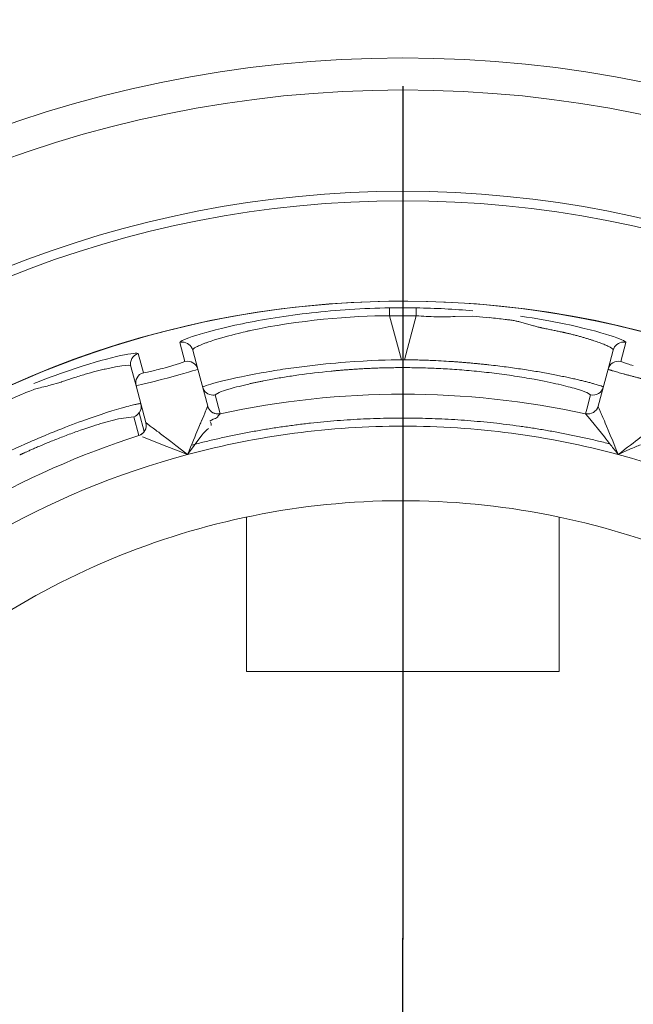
# Model space of a CAD drawing. Extents: x 0 to 283, y -463 to 196.
# Tile 25 of 37: x 232.4 to 233.84, y 107.41 to 109.71. Entities that reach past the tile are written whole.
import ezdxf

# ---------------------------------------------------------------- set-up
doc = ezdxf.new("R2010")
doc.units = 0
doc.linetypes.add('CENTER', pattern=[12, 8, -1, 2, -1])
doc.layers.get('DEFPOINTS').update_dxf_attribs({"linetype": 'CONTINUOUS'})
doc.layers.add('CTR', color=7, linetype='CENTER')
doc.layers.add('DIM', color=7, linetype='CONTINUOUS')
doc.layers.add('TANGENT EDGES', color=7, linetype='CONTINUOUS', lineweight=0)
doc.layers.add('VISIBLE', color=255, linetype='CONTINUOUS', lineweight=0)
doc.styles.add('SANSSERIF', font='sanss___.ttf')
doc.dimstyles.new('ISO-25$0', dxfattribs={"dimtxt": 2.5, "dimasz": 2.5, "dimexe": 1.25, "dimexo": 1, "dimgap": 0.6, "dimtad": 1, "dimdec": 1, "dimzin": 9, "dimdsep": 46, "dimtxsty": 'SANSSERIF', "dimcen": 0.75, "dimadec": 1, "dimazin": 0, "dimtfac": 1, "dimtdec": 1, "dimtmove": 0, "dimatfit": 3, "dimfxl": 1, "dimarcsym": 0})
doc.dimstyles.new('ISO-25$3', dxfattribs={"dimtxt": 2.5, "dimasz": 2.5, "dimexe": 1.25, "dimexo": 1, "dimgap": 0.6, "dimtad": 1, "dimtih": 1, "dimtoh": 1, "dimdec": 1, "dimzin": 9, "dimdsep": 46, "dimtxsty": 'SANSSERIF', "dimcen": 0.75, "dimadec": 1, "dimazin": 0, "dimtfac": 1, "dimtdec": 1, "dimtofl": 0, "dimtmove": 0, "dimatfit": 3, "dimfxl": 1, "dimarcsym": 0})

# ---------------------------------------------------------------- blocks, each defined once
blk = doc.blocks.new('*D15')
at = {"layer": 'DEFPOINTS', "color": 0, "transparency": 16777216}
for p in [(254.048, 118.1119), (174.1974, 98.6119), (222.798, 98.6119)]:
    blk.add_point(p, dxfattribs=at)
at = {"layer": 'DIM', "color": 0, "lineweight": -2, "transparency": 16777216}
for p, q in [((253.048, 118.1119), (172.9474, 118.1119)), ((174.1974, 115.6119), (174.1974, 101.1119)), ((221.798, 98.6119), (172.9474, 98.6119))]:
    blk.add_line(p, q, dxfattribs=at)
at = {"layer": 'DIM', "color": 0, "transparency": 16777216}
for points in [[(173.7808, 115.6119), (174.6141, 115.6119), (174.1974, 118.1119)], [(173.7808, 101.1119), (174.6141, 101.1119), (174.1974, 98.6119)]]:
    blk.add_solid(points, dxfattribs=at)
at = {"layer": 'DIM', "color": 0, "transparency": 16777216, "insert": (172.3097, 108.3619), "char_height": 2.5, "attachment_point": 5, "rotation": 90, "style": 'SANSSERIF'}
blk.add_mtext('78', dxfattribs=at)
blk = doc.blocks.new('*D20')
at = {"layer": 'DEFPOINTS', "color": 0, "transparency": 16777216}
for p in [(231.7187, 109.1392), (234.8772, 104.4846)]:
    blk.add_point(p, dxfattribs=at)
at = {"layer": 'DIM', "color": 0, "lineweight": -2, "transparency": 16777216}
for p, q in [((233.298, 106.0619), (233.298, 107.5619)), ((232.548, 106.8119), (234.048, 106.8119)), ((239.3819, 97.8464), (236.281, 102.416)), ((249.0765, 97.8464), (239.3819, 97.8464))]:
    blk.add_line(p, q, dxfattribs=at)
at = {"layer": 'DIM', "color": 0, "transparency": 16777216}
blk.add_solid([(236.6258, 102.6499), (235.9362, 102.182), (234.8772, 104.4846)], dxfattribs=at)
at = {"layer": 'DIM', "color": 0, "transparency": 16777216, "insert": (244.5292, 99.753), "char_height": 2.5, "attachment_point": 5, "style": 'SANSSERIF'}
blk.add_mtext('∅22.5', dxfattribs=at)

msp = doc.modelspace()

# ---------------------------------------------------------------- linework, layer by layer
at = {"layer": 'CTR', "ltscale": 0.25}
msp.add_line((233.298, 112.5585), (233.298, 101.0653), dxfattribs=at)
at = {"layer": 'TANGENT EDGES'}
for p, q in [((233.298, 109.3119), (233.298, 109.2896)), ((233.2669, 109.0202), (233.2945, 108.9173)), ((233.3015, 108.9173), (233.3291, 109.0202)), ((232.7755, 108.9578), (232.7873, 108.9129)), ((233.8087, 108.9129), (233.8205, 108.9578)), ((232.6898, 108.8868), (232.6775, 108.9315)), ((233.3015, 108.9173), (233.2945, 108.9173)), ((232.8582, 108.8349), (232.8671, 108.8406)), ((232.8582, 108.8349), (232.87, 108.7908)), ((233.7289, 108.8018), (233.7378, 108.8349)), ((233.7292, 108.8404), (233.7378, 108.8349)), ((232.8406, 108.8088), (232.8406, 108.8087)), ((233.7554, 108.8087), (233.7554, 108.8088)), ((232.6802, 108.7932), (232.692, 108.7492)), ((232.87, 108.7908), (232.87, 108.7907)), ((233.726, 108.7908), (233.7289, 108.8018)), ((232.6957, 108.77), (232.6958, 108.7699))]:
    msp.add_line(p, q, dxfattribs=at)
for centre, radius, start, end in [((233.298, 106.8119), 2.4777, 90, 176.2396), ((233.298, 106.8119), 2.4777, 3.7604, 90), ((233.298, 106.8119), 2.2424, 0, 145), ((233.8147, 108.9335), 0.025, 90.0388, 164.9449), ((232.6847, 108.9076), 0.025, 106.6289, 194.9599), ((232.7933, 108.8887), 0.025, 15, 103.9748), ((232.6967, 108.8628), 0.025, 106.025, 195), ((233.298, 106.8119), 2.0869, 89.9044, 90.0956), ((232.8529, 108.8593), 0.025, 195.0157, 269.9623), ((233.7431, 108.8593), 0.025, 257.7665, 344.9989), ((232.8647, 108.8153), 0.025, 195.0059, 270), ((233.7313, 108.8153), 0.025, 257.766, 344.9999), ((233.7313, 108.8151), 0.025, 257.7949, 345), ((232.8647, 108.8153), 0.025, 270, 282.191), ((232.6716, 108.7634), 0.025, 287.7949, 15), ((232.6715, 108.7635), 0.025, 325, 14.9999), ((232.6715, 108.7635), 0.025, 287.766, 325), ((233.298, 106.8119), 1.9496, 105, 135), ((233.298, 106.8119), 1.9496, 45, 75)]:
    msp.add_arc(centre, radius, start, end, dxfattribs=at)
for centre, major_axis, ratio, start_param, end_param in [((233.3286, 109.0137), (0.0006, 0.025), 0.015514, -1.30897, -0.033518), ((233.298, 106.9851), (-2.1072, 0), 0.965926, -1.585559, -1.556034), ((233.3086, 108.8571), (-0.4374, -0.0281), 0.11442, -0.808772, -0.758321), ((233.265, 108.8763), (0.4691, -0.0453), 0.085482, 0.567883, 0.766747), ((233.248, 108.9574), (0.5193, -0.1045), 0.023047, -0.0011, 0.193622)]:
    msp.add_ellipse(centre, major_axis=major_axis, ratio=ratio, start_param=start_param, end_param=end_param, dxfattribs=at)
for points in [[(233.2669, 109.0202), (233.2665, 109.044), (233.2668, 109.0386), (233.2672, 109.0387)], [(233.4615, 109.0321), (233.4186, 109.0357), (233.3741, 109.0381), (233.3291, 109.0387)], [(232.9218, 109.0017), (232.8741, 108.9918), (232.8374, 108.9821), (232.8127, 108.9742)], [(232.8127, 108.9742), (232.7879, 108.9664), (232.7752, 108.9603), (232.7755, 108.9578)], [(232.7813, 108.9585), (232.7922, 108.9585), (232.8026, 108.9505), (232.8054, 108.9399)]]:
    msp.add_open_spline(points, degree=3, dxfattribs=at)
for points, knots in [([(232.8054, 108.9399), (232.8053, 108.9404), (232.8053, 108.941), (232.8068, 108.9427), (232.8076, 108.9434), (232.8095, 108.9447), (232.8102, 108.9451), (232.812, 108.9462), (232.8135, 108.947), (232.817, 108.9487), (232.8205, 108.9503), (232.827, 108.953), (232.8306, 108.9545), (232.8347, 108.956), (232.8376, 108.9571), (232.838, 108.9572), (232.8614, 108.9655), (232.8859, 108.9723), (232.9142, 108.9795), (232.9223, 108.9815), (232.9315, 108.9836), (232.9341, 108.9842), (232.9372, 108.9849), (232.938, 108.9851), (232.9395, 108.9854), (232.9372, 108.9849), (233.049, 109.0098), (233.1801, 109.0203), (233.2669, 109.0202)], [0, 0, 0, 0, 0.0625, 0.0625, 0.09375, 0.09375, 0.109375, 0.109375, 0.125, 0.125, 0.1875, 0.1875, 0.21875, 0.234375, 0.234375, 0.25, 0.25, 0.375, 0.375, 0.4375, 0.4375, 0.46875, 0.46875, 0.484375, 0.484375, 0.5, 0.5, 1, 1, 1, 1]), ([(233.8205, 108.9578), (233.8211, 108.9629), (233.7669, 108.9823), (233.645, 109.0079), (233.6106, 109.014), (233.5735, 109.0193)], [0, 0, 0, 0, 0.5, 0.5, 0.6670378, 0.6670378, 0.6670378, 0.6670378]), ([(233.6016, 108.9975), (233.603, 108.9971), (233.6044, 108.9967), (233.6059, 108.9963), (233.6073, 108.9959), (233.6088, 108.9955), (233.6103, 108.9951), (233.6118, 108.9947), (233.6134, 108.9943), (233.6149, 108.9939), (233.6157, 108.9937), (233.6165, 108.9935), (233.6173, 108.9933), (233.6182, 108.9931), (233.619, 108.9929), (233.6198, 108.9927), (233.6206, 108.9925), (233.6215, 108.9923), (233.6223, 108.9921), (233.6231, 108.992), (233.624, 108.9918), (233.6248, 108.9916), (233.6257, 108.9914), (233.6266, 108.9912), (233.6274, 108.991), (233.6283, 108.9908), (233.6292, 108.9907), (233.6301, 108.9905), (233.6318, 108.9901), (233.6339, 108.9897), (233.6358, 108.9893), (233.6378, 108.9889), (233.6396, 108.9885), (233.6415, 108.9881), (233.6433, 108.9878), (233.6452, 108.9874), (233.6469, 108.987), (233.6487, 108.9867), (233.6505, 108.9863), (233.6522, 108.986), (233.6556, 108.9853), (233.6588, 108.9846), (233.662, 108.9839), (233.6635, 108.9836), (233.665, 108.9833), (233.6665, 108.983), (233.6673, 108.9828), (233.668, 108.9827), (233.6687, 108.9825), (233.6695, 108.9824), (233.6702, 108.9822), (233.6709, 108.982), (233.6716, 108.9819), (233.6723, 108.9817), (233.673, 108.9816), (233.6734, 108.9815), (233.6737, 108.9814), (233.6741, 108.9814), (233.6744, 108.9813), (233.6747, 108.9812), (233.6751, 108.9811), (233.6758, 108.981), (233.6764, 108.9808), (233.6771, 108.9807), (233.6778, 108.9805), (233.6784, 108.9804), (233.6791, 108.9802), (233.6804, 108.98), (233.6816, 108.9797), (233.6829, 108.9794), (233.6841, 108.9791), (233.6853, 108.9788), (233.6865, 108.9785), (233.6888, 108.978), (233.6918, 108.9772), (233.6947, 108.9765), (233.6977, 108.9757), (233.7006, 108.975), (233.7034, 108.9742), (233.7063, 108.9735), (233.7092, 108.9727), (233.7119, 108.9719), (233.7147, 108.9712), (233.7175, 108.9704), (233.7202, 108.9696), (233.7215, 108.9693), (233.7229, 108.9689), (233.7242, 108.9685), (233.7255, 108.9681), (233.7268, 108.9677), (233.7281, 108.9673), (233.7307, 108.9666), (233.7332, 108.9658), (233.7357, 108.965), (233.7382, 108.9643), (233.7405, 108.9635), (233.7425, 108.9629), (233.7445, 108.9622), (233.7466, 108.9616), (233.7486, 108.9609), (233.7506, 108.9602), (233.7526, 108.9595), (233.7546, 108.9588), (233.7585, 108.9574), (233.7623, 108.956), (233.7659, 108.9545), (233.7677, 108.9538), (233.7695, 108.9531), (233.7712, 108.9524), (233.7728, 108.9517), (233.7744, 108.951), (233.776, 108.9504), (233.779, 108.949), (233.7817, 108.9477), (233.784, 108.9464), (233.7884, 108.9439), (233.791, 108.9417), (233.7906, 108.9399)], [0.4375, 0.4375, 0.4375, 0.4375, 0.4475446, 0.4475446, 0.4475446, 0.4575893, 0.4575893, 0.4575893, 0.4676339, 0.4676339, 0.4676339, 0.4726562, 0.4726562, 0.4726562, 0.4776786, 0.4776786, 0.4776786, 0.4827009, 0.4827009, 0.4827009, 0.4877232, 0.4877232, 0.4877232, 0.4927455, 0.4927455, 0.4927455, 0.4977679, 0.4977679, 0.4977679, 0.5078125, 0.5078125, 0.5078125, 0.5178571, 0.5178571, 0.5178571, 0.5279018, 0.5279018, 0.5279018, 0.5379464, 0.5379464, 0.5379464, 0.5580357, 0.5580357, 0.5580357, 0.5680804, 0.5680804, 0.5680804, 0.5731027, 0.5731027, 0.5731027, 0.578125, 0.578125, 0.578125, 0.5831473, 0.5831473, 0.5831473, 0.5856585, 0.5856585, 0.5856585, 0.5881696, 0.5881696, 0.5881696, 0.593192, 0.593192, 0.593192, 0.5982143, 0.5982143, 0.5982143, 0.6082589, 0.6082589, 0.6082589, 0.6183036, 0.6183036, 0.6183036, 0.6383929, 0.6383929, 0.6383929, 0.6584821, 0.6584821, 0.6584821, 0.6785714, 0.6785714, 0.6785714, 0.6986607, 0.6986607, 0.6986607, 0.7087054, 0.7087054, 0.7087054, 0.71875, 0.71875, 0.71875, 0.7388393, 0.7388393, 0.7388393, 0.7589286, 0.7589286, 0.7589286, 0.7790179, 0.7790179, 0.7790179, 0.7991071, 0.7991071, 0.7991071, 0.8392857, 0.8392857, 0.8392857, 0.859375, 0.859375, 0.859375, 0.8794643, 0.8794643, 0.8794643, 0.9196429, 0.9196429, 0.9196429, 0.9999907, 0.9999907, 0.9999907, 0.9999907]), ([(233.2945, 108.9173), (233.267, 108.9171), (233.2217, 108.916), (233.1338, 108.9091), (233.1013, 108.9059), (233.0507, 108.8997), (233.0335, 108.8973), (233.0079, 108.8935), (232.9994, 108.8921), (232.9825, 108.8893), (232.9716, 108.8874), (232.8757, 108.8701), (232.8281, 108.8553), (232.8288, 108.8528)], [0, 0, 0, 0, 0.25, 0.25, 0.375, 0.375, 0.4375, 0.4375, 0.46875, 0.46875, 0.5, 0.5, 1, 1, 1, 1]), ([(232.4973, 108.865), (232.498, 108.8653), (232.5009, 108.8663), (232.5081, 108.8687), (232.511, 108.8697), (232.5177, 108.872), (232.5236, 108.8739), (232.5343, 108.8774), (232.5449, 108.8807), (232.5533, 108.8831)], [0.5000011, 0.5000011, 0.5000011, 0.5000011, 0.53125, 0.53125, 0.546875, 0.546875, 0.5625, 0.5625, 0.6250001, 0.6250001, 0.6250001, 0.6250001]), ([(232.5533, 108.8831), (232.5618, 108.8856), (232.5704, 108.888), (232.5833, 108.8913), (232.5876, 108.8924), (232.594, 108.8939), (232.5961, 108.8944), (232.6003, 108.8954), (232.6005, 108.8955), (232.6044, 108.8963)], [0.6250001, 0.6250001, 0.6250001, 0.6250001, 0.6875, 0.6875, 0.71875, 0.71875, 0.734375, 0.734375, 0.7500001, 0.7500001, 0.7500001, 0.7500001]), ([(232.8929, 108.8492), (232.8991, 108.851), (232.9062, 108.8529), (232.9142, 108.8549), (232.9181, 108.8559), (232.9223, 108.857), (232.9267, 108.858), (232.9311, 108.859), (232.9356, 108.8601), (232.9404, 108.8612), (232.9428, 108.8617), (232.9452, 108.8622), (232.9477, 108.8628), (232.9502, 108.8633), (232.9528, 108.8639), (232.9553, 108.8644), (232.9579, 108.865), (232.9606, 108.8655), (232.9633, 108.8661), (232.966, 108.8666), (232.9687, 108.8672), (232.9715, 108.8678), (232.9771, 108.8689), (232.9828, 108.87), (232.9888, 108.8711)], [0.25, 0.25, 0.25, 0.25, 0.3214286, 0.3214286, 0.3214286, 0.3571429, 0.3571429, 0.3571429, 0.3928571, 0.3928571, 0.3928571, 0.4107143, 0.4107143, 0.4107143, 0.4285714, 0.4285714, 0.4285714, 0.4464286, 0.4464286, 0.4464286, 0.4642857, 0.4642857, 0.4642857, 0.5, 0.5, 0.5, 0.5])]:
    msp.add_open_spline(points, degree=3, knots=knots, dxfattribs=at)
at = {"layer": 'VISIBLE'}
for p, q in [((233.4204, 109.0185), (233.4621, 109.0191)), ((233.4621, 109.0191), (233.5008, 109.0158)), ((233.5714, 109.0062), (233.6016, 108.9975)), ((232.8054, 108.9399), (232.8174, 108.8951)), ((233.7906, 108.9399), (233.7786, 108.8951)), ((233.7906, 108.9399), (233.7906, 108.9399)), ((232.6605, 108.9011), (232.6605, 108.9011)), ((232.6605, 108.9011), (232.6725, 108.8563)), ((232.7409, 108.8986), (232.7746, 108.9083)), ((232.7746, 108.9083), (232.7873, 108.9129)), ((233.8241, 108.9075), (233.8087, 108.9129)), ((232.8174, 108.8951), (232.8406, 108.8088)), ((233.7786, 108.8951), (233.7554, 108.8088)), ((232.4679, 108.8565), (232.4973, 108.865)), ((232.6725, 108.8563), (232.6957, 108.77)), ((232.3717, 108.822), (232.4054, 108.8365)), ((232.8406, 108.8088), (232.8406, 108.8088)), ((232.87, 108.7907), (232.8649, 108.7855)), ((233.726, 108.7907), (233.726, 108.7908)), ((233.7319, 108.7835), (233.726, 108.7907)), ((232.5903, 108.7676), (232.6314, 108.7791)), ((232.6314, 108.7791), (232.6674, 108.7837)), ((232.6792, 108.7397), (232.6674, 108.7837)), ((232.8532, 108.7778), (232.8459, 108.7736)), ((232.8637, 108.7826), (232.8587, 108.7793)), ((233.7701, 108.7363), (233.7319, 108.7835)), ((232.6792, 108.7397), (232.6793, 108.7396)), ((232.827, 108.7407), (232.7934, 108.6951)), ((232.6879, 108.7366), (232.7447, 108.7143)), ((232.7447, 108.7143), (232.7672, 108.7055)), ((232.7672, 108.7055), (232.7934, 108.6951)), ((233.8209, 108.7035), (233.8026, 108.6951)), ((233.8297, 108.7075), (233.8209, 108.7035)), ((232.9317, 108.5487), (232.9317, 108.1869)), ((233.6642, 108.5487), (233.6642, 108.1869)), ((233.6642, 108.1869), (232.9317, 108.1869))]:
    msp.add_line(p, q, dxfattribs=at)
for radius in [2.8125, 2.7375]:
    msp.add_circle((233.298, 106.8119), radius, dxfattribs=at)
for centre, radius, start, end in [((233.298, 106.8119), 2.5, 90, 176.2731), ((233.298, 106.8119), 2.5, 3.7269, 90), ((233.298, 106.8119), 2.2425, 0, 180), ((233.2979, 106.8072), 2.2318, 89.199, 90.7904), ((232.7813, 108.9343), 0.0241, 90.0294, 103.8751), ((233.8147, 108.9337), 0.0247, 76.4849, 89.9906), ((233.8147, 108.9335), 0.025, 164.9449, 164.9849), ((232.6847, 108.9076), 0.025, 194.9599, 194.9999), ((233.8027, 108.8887), 0.025, 76.025, 165), ((232.8529, 108.8592), 0.0249, 270.0598, 282.2954), ((233.298, 106.8119), 2.0246, 77.7949, 102.2051), ((232.6597, 108.8075), 0.025, 325.0001, 15.0148), ((232.8647, 108.8153), 0.025, 195, 195.0059), ((232.8647, 108.8151), 0.025, 195, 270), ((232.6597, 108.8076), 0.025, 287.7883, 324.954), ((232.8647, 108.8151), 0.025, 270, 282.2051), ((233.298, 106.8119), 1.9496, 90, 105), ((233.298, 106.8119), 1.9496, 75, 90), ((233.298, 106.8119), 2.0246, 107.7949, 132.2051), ((233.2977, 106.8162), 1.7707, 88.7364, 100.0136), ((233.2985, 106.8161), 1.7707, 77.4864, 88.7636), ((233.2968, 106.816), 1.7707, 99.9864, 111.2636), ((233.2993, 106.816), 1.7707, 66.2364, 77.5136), ((233.2961, 106.8157), 1.7707, 111.2364, 122.5136)]:
    msp.add_arc(centre, radius, start, end, dxfattribs=at)
for centre, major_axis, ratio, start_param, end_param in [((233.3343, 109.2247), (0.5122, -0.0385), 0.397758, -1.551128, -1.45955), ((233.346, 109.3329), (0.478, -0.0497), 0.650999, -1.440633, -1.347314), ((233.321, 109.0518), (0.4799, -0.0597), 0.030048, -1.18294, -1.098821), ((233.8557, 108.9001), (-0.0462, 0.0126), 0.03436, 0.828287, 1.183823), ((233.2951, 108.8512), (-0.418, -0.0222), 0.125738, -0.859897, -0.807891), ((233.2947, 108.8469), (-0.4174, -0.0194), 0.133691, -0.962647, -0.859447), ((233.2977, 108.8323), (-0.4214, -0.0114), 0.161969, -1.164496, -0.958806), ((233.2642, 108.8988), (0.4706, -0.0644), 0.059221, 0.374108, 0.569792), ((233.3546, 108.9232), (-0.496, -0.0884), 0.043377, -0.381429, -0.192841), ((233.2367, 108.9245), (0.5008, -0.0898), 0.043108, 0.19027, 0.377794), ((232.833, 108.7547), (0.0309, 0.034), 0.196773, -0.453558, -0.372994), ((232.8781, 108.7842), (-0.0139, -0.0005), 0.385858, -0.34291, -0.095253), ((232.2384, 108.5838), (0.4272, 0.1945), 0.085523, 0.565198, 0.765422), ((232.8264, 108.7159), (0.009, 0.0652), 0.389877, -0.613501, -0.515648), ((232.8375, 108.7627), (0.0109, 0.0045), 0.658205, -0.476468, 0), ((232.8356, 108.8208), (0.1074, 0.0249), 0.416634, 4.779877, 4.831411), ((232.9225, 108.6359), (0.0099, 0.1519), 0.87999, 0.713346, 0.867749), ((233.7927, 108.6915), (-0.1099, 0.1423), 0.054609, -1.431124, -1.293211), ((233.814, 108.7044), (0.1256, -0.1578), 0.073145, -1.710397, -1.570054)]:
    msp.add_ellipse(centre, major_axis=major_axis, ratio=ratio, start_param=start_param, end_param=end_param, dxfattribs=at)
for points in [[(233.2672, 109.0387), (233.2044, 109.0379), (233.1421, 109.0336), (233.0836, 109.0271)], [(233.0836, 109.0271), (233.0247, 109.0206), (232.9697, 109.0117), (232.9218, 109.0017)], [(232.6365, 108.9269), (232.611, 108.9213), (232.5746, 108.9115), (232.5302, 108.8969)], [(232.6775, 108.9315), (232.6765, 108.9339), (232.6619, 108.9325), (232.6365, 108.9269)], [(232.6044, 108.8963), (232.6658, 108.9098), (232.6602, 108.9022), (232.6605, 108.9011)], [(232.5302, 108.8969), (232.5005, 108.8871), (232.4677, 108.8752), (232.4329, 108.8613)], [(232.6898, 108.8868), (232.6901, 108.8863), (232.6965, 108.8876), (232.7058, 108.8898)], [(232.4376, 108.8489), (232.4452, 108.8512), (232.4589, 108.8544), (232.4679, 108.8565)], [(232.4054, 108.8365), (232.4178, 108.8417), (232.4303, 108.8467), (232.4376, 108.8489)], [(233.8545, 108.7178), (233.8489, 108.7157), (233.8379, 108.7112), (233.8297, 108.7075)]]:
    msp.add_open_spline(points, degree=3, dxfattribs=at)
for points, knots in [([(233.5376, 109.0118), (233.5414, 109.0113), (233.5451, 109.0109), (233.5485, 109.0104), (233.5503, 109.0102), (233.552, 109.0099), (233.5536, 109.0097), (233.5553, 109.0094), (233.5569, 109.0091), (233.5584, 109.0089), (233.56, 109.0086), (233.5615, 109.0083), (233.563, 109.008), (233.566, 109.0075), (233.5688, 109.0069), (233.5714, 109.0062)], [0.3125, 0.3125, 0.3125, 0.3125, 0.33035714, 0.33035714, 0.33035714, 0.33928571, 0.33928571, 0.33928571, 0.34821429, 0.34821429, 0.34821429, 0.35714286, 0.35714286, 0.35714286, 0.375, 0.375, 0.375, 0.375]), ([(233.758, 108.8571), (233.7553, 108.858), (233.7518, 108.8591), (233.7474, 108.8603), (233.7452, 108.861), (233.7427, 108.8617), (233.74, 108.8624), (233.7373, 108.8632), (233.7344, 108.8639), (233.7311, 108.8648), (233.7297, 108.8652), (233.7282, 108.8656), (233.7267, 108.8659), (233.7251, 108.8663), (233.7236, 108.8667), (233.722, 108.8671), (233.7187, 108.8679), (233.7154, 108.8687), (233.7118, 108.8696), (233.7082, 108.8704), (233.7045, 108.8713), (233.7006, 108.8722), (233.6967, 108.873), (233.6927, 108.8739), (233.6885, 108.8749), (233.6842, 108.8758), (233.6798, 108.8767), (233.6753, 108.8776), (233.6707, 108.8786), (233.666, 108.8795), (233.6612, 108.8805), (233.6563, 108.8815), (233.6512, 108.8825), (233.646, 108.8835), (233.6408, 108.8844), (233.6355, 108.8854), (233.6299, 108.8864), (233.6246, 108.8874), (233.6191, 108.8883), (233.6135, 108.8893), (233.6079, 108.8902), (233.6021, 108.8912), (233.5962, 108.8921), (233.5904, 108.8931), (233.5844, 108.894), (233.5782, 108.8949), (233.5721, 108.8958), (233.5659, 108.8967), (233.5595, 108.8976), (233.5532, 108.8985), (233.5467, 108.8994), (233.5401, 108.9003), (233.5336, 108.9011), (233.5269, 108.902), (233.5202, 108.9028), (233.5134, 108.9036), (233.5065, 108.9044), (233.4996, 108.9052), (233.4961, 108.9056), (233.4926, 108.906), (233.4891, 108.9063), (233.4856, 108.9067), (233.4821, 108.9071), (233.4785, 108.9075), (233.4775, 108.9076), (233.4765, 108.9077), (233.4754, 108.9078), (233.4744, 108.9079), (233.4733, 108.908), (233.4722, 108.9081), (233.47, 108.9083), (233.4677, 108.9085), (233.4653, 108.9088), (233.4629, 108.909), (233.4604, 108.9092), (233.4578, 108.9094), (233.4552, 108.9097), (233.4525, 108.9099), (233.4497, 108.9102), (233.4469, 108.9104), (233.444, 108.9106), (233.441, 108.9109), (233.438, 108.9111), (233.4348, 108.9114), (233.4316, 108.9116), (233.4284, 108.9119), (233.425, 108.9121), (233.4216, 108.9124), (233.4181, 108.9126), (233.4146, 108.9129), (233.4109, 108.9131), (233.4036, 108.9136), (233.3958, 108.9141), (233.3876, 108.9145), (233.3794, 108.915), (233.3707, 108.9154), (233.3616, 108.9158), (233.357, 108.9159), (233.3524, 108.9161), (233.3476, 108.9163), (233.3428, 108.9164), (233.3379, 108.9166), (233.3329, 108.9167), (233.3229, 108.917), (233.3124, 108.9172), (233.3015, 108.9173)], [0.125, 0.125, 0.125, 0.125, 0.1875, 0.1875, 0.1875, 0.21875, 0.21875, 0.21875, 0.25, 0.25, 0.25, 0.265625, 0.265625, 0.265625, 0.28125, 0.28125, 0.28125, 0.3125, 0.3125, 0.3125, 0.34375, 0.34375, 0.34375, 0.375, 0.375, 0.375, 0.40625, 0.40625, 0.40625, 0.4375, 0.4375, 0.4375, 0.46875, 0.46875, 0.46875, 0.5, 0.5, 0.5, 0.53125, 0.53125, 0.53125, 0.5625, 0.5625, 0.5625, 0.59375, 0.59375, 0.59375, 0.625, 0.625, 0.625, 0.65625, 0.65625, 0.65625, 0.6875, 0.6875, 0.6875, 0.71875, 0.71875, 0.71875, 0.734375, 0.734375, 0.734375, 0.75, 0.75, 0.75, 0.7578125, 0.7578125, 0.7578125, 0.765625, 0.765625, 0.765625, 0.78125, 0.78125, 0.78125, 0.796875, 0.796875, 0.796875, 0.8125, 0.8125, 0.8125, 0.828125, 0.828125, 0.828125, 0.84375, 0.84375, 0.84375, 0.859375, 0.859375, 0.859375, 0.875, 0.875, 0.875, 0.90625, 0.90625, 0.90625, 0.9375, 0.9375, 0.9375, 0.953125, 0.953125, 0.953125, 0.96875, 0.96875, 0.96875, 1, 1, 1, 1]), ([(232.8174, 108.8951), (232.8177, 108.8943), (232.7832, 108.8846), (232.7074, 108.8643), (232.6728, 108.8555), (232.6725, 108.8563)], [-1, -1, -1, -1, -0.5, -0.5, 0, 0, 0, 0]), ([(232.7058, 108.8898), (232.7058, 108.8898), (232.7059, 108.8898), (232.7152, 108.8919), (232.7247, 108.8943), (232.7409, 108.8986)], [0.2499715, 0.2499715, 0.2499715, 0.2499715, 0.25, 0.25, 0.5000049, 0.5000049, 0.5000049, 0.5000049]), ([(233.1295, 108.8905), (233.1312, 108.8907), (233.1332, 108.8909), (233.1352, 108.8911), (233.1363, 108.8912), (233.1373, 108.8913), (233.1384, 108.8914), (233.1395, 108.8915), (233.1407, 108.8916), (233.1419, 108.8917), (233.143, 108.8918), (233.1442, 108.8919), (233.1455, 108.892), (233.1468, 108.8921), (233.148, 108.8922), (233.1494, 108.8923), (233.152, 108.8926), (233.1548, 108.8928), (233.1578, 108.893), (233.1607, 108.8933), (233.1638, 108.8935), (233.1671, 108.8938), (233.1704, 108.894), (233.1738, 108.8943), (233.1774, 108.8945), (233.1809, 108.8948), (233.1847, 108.895), (233.1886, 108.8953), (233.1925, 108.8955), (233.1965, 108.8957), (233.2008, 108.896), (233.205, 108.8962), (233.2094, 108.8965), (233.2139, 108.8967), (233.2185, 108.8969), (233.2232, 108.8971), (233.228, 108.8973), (233.2329, 108.8975), (233.238, 108.8977), (233.2432, 108.8979), (233.2484, 108.898), (233.2538, 108.8982), (233.2593, 108.8983), (233.2704, 108.8986), (233.2821, 108.8987), (233.2945, 108.8988)], [0.75, 0.75, 0.75, 0.75, 0.7678571, 0.7678571, 0.7678571, 0.7767857, 0.7767857, 0.7767857, 0.7857143, 0.7857143, 0.7857143, 0.7946429, 0.7946429, 0.7946429, 0.8035714, 0.8035714, 0.8035714, 0.8214286, 0.8214286, 0.8214286, 0.8392857, 0.8392857, 0.8392857, 0.8571429, 0.8571429, 0.8571429, 0.875, 0.875, 0.875, 0.8928571, 0.8928571, 0.8928571, 0.9107143, 0.9107143, 0.9107143, 0.9285714, 0.9285714, 0.9285714, 0.9464286, 0.9464286, 0.9464286, 0.9642857, 0.9642857, 0.9642857, 1, 1, 1, 1]), ([(233.3015, 108.8988), (233.307, 108.8988), (233.3127, 108.8987), (233.3186, 108.8986), (233.3245, 108.8986), (233.3306, 108.8985), (233.3368, 108.8983), (233.343, 108.8982), (233.3495, 108.898), (233.356, 108.8978), (233.3626, 108.8976), (233.3693, 108.8973), (233.3762, 108.897), (233.3831, 108.8967), (233.3901, 108.8963), (233.3972, 108.8959), (233.4044, 108.8955), (233.4117, 108.895), (233.4191, 108.8945), (233.4265, 108.894), (233.434, 108.8934), (233.4416, 108.8928), (233.4492, 108.8921), (233.4569, 108.8915), (233.4647, 108.8907), (233.4724, 108.89), (233.4803, 108.8892), (233.4882, 108.8883), (233.4961, 108.8875), (233.504, 108.8866), (233.5119, 108.8856), (233.5199, 108.8846), (233.5278, 108.8836), (233.5358, 108.8825), (233.5437, 108.8814), (233.5516, 108.8803), (233.5595, 108.8791), (233.5673, 108.8779), (233.5751, 108.8767), (233.5828, 108.8754), (233.5905, 108.8741), (233.5981, 108.8728), (233.6055, 108.8714)], [0, 0, 0, 0, 0.0357143, 0.0357143, 0.0357143, 0.0714286, 0.0714286, 0.0714286, 0.1071429, 0.1071429, 0.1071429, 0.1428571, 0.1428571, 0.1428571, 0.1785714, 0.1785714, 0.1785714, 0.2142857, 0.2142857, 0.2142857, 0.25, 0.25, 0.25, 0.2857143, 0.2857143, 0.2857143, 0.3214286, 0.3214286, 0.3214286, 0.3571429, 0.3571429, 0.3571429, 0.3928571, 0.3928571, 0.3928571, 0.4285714, 0.4285714, 0.4285714, 0.4642857, 0.4642857, 0.4642857, 0.5, 0.5, 0.5, 0.5]), ([(233.7786, 108.8951), (233.7786, 108.895), (233.7792, 108.8946), (233.7806, 108.8941), (233.7813, 108.8939), (233.7822, 108.8936), (233.7832, 108.8933), (233.7837, 108.8931), (233.7842, 108.8929), (233.7848, 108.8927), (233.7854, 108.8926), (233.786, 108.8924), (233.7866, 108.8922), (233.7879, 108.8918), (233.7893, 108.8913), (233.7909, 108.8909), (233.7924, 108.8904), (233.7941, 108.8899), (233.7959, 108.8894), (233.7977, 108.8889), (233.7996, 108.8884), (233.8016, 108.8878), (233.8036, 108.8872), (233.8056, 108.8866), (233.8078, 108.886), (233.81, 108.8854), (233.8122, 108.8848), (233.8145, 108.8842), (233.8168, 108.8835), (233.8192, 108.8829), (233.8216, 108.8822), (233.8241, 108.8816), (233.8265, 108.8809), (233.8291, 108.8802), (233.8316, 108.8795), (233.8342, 108.8789), (233.8368, 108.8782), (233.8393, 108.8775), (233.842, 108.8768), (233.8446, 108.8761), (233.8459, 108.8758), (233.8472, 108.8754), (233.8485, 108.8751), (233.8498, 108.8747), (233.8512, 108.8744), (233.8525, 108.874), (233.8528, 108.8739), (233.8532, 108.8739), (233.8536, 108.8738), (233.8539, 108.8737), (233.8543, 108.8736), (233.8547, 108.8735), (233.8551, 108.8734), (233.8555, 108.8733), (233.8559, 108.8731), (233.8563, 108.873), (233.8567, 108.8729), (233.8572, 108.8728), (233.858, 108.8726), (233.8589, 108.8723), (233.8599, 108.8721), (233.8608, 108.8718), (233.8618, 108.8716), (233.8629, 108.8713), (233.865, 108.8708), (233.8672, 108.8702), (233.8696, 108.8695), (233.8708, 108.8692), (233.8721, 108.8689), (233.8733, 108.8685), (233.8746, 108.8682), (233.8759, 108.8679), (233.8772, 108.8675), (233.8786, 108.8672), (233.8799, 108.8668), (233.8813, 108.8664), (233.8827, 108.8661), (233.8841, 108.8657), (233.8855, 108.8653), (233.887, 108.865), (233.8884, 108.8646), (233.8899, 108.8642), (233.8913, 108.8638), (233.8928, 108.8635), (233.8943, 108.8631), (233.8972, 108.8623), (233.9001, 108.8616), (233.903, 108.8608), (233.9046, 108.8604), (233.9061, 108.8601), (233.9074, 108.8597), (233.9088, 108.8594), (233.91, 108.8591), (233.9112, 108.8588), (233.9123, 108.8585), (233.9134, 108.8583), (233.9143, 108.8581), (233.9152, 108.8578), (233.9161, 108.8576), (233.9168, 108.8575), (233.9175, 108.8573), (233.9182, 108.8572), (233.9188, 108.857), (233.9193, 108.8569), (233.9199, 108.8568), (233.9203, 108.8567), (233.9212, 108.8565), (233.9218, 108.8564), (233.9222, 108.8564), (233.9224, 108.8563), (233.9226, 108.8563), (233.9227, 108.8563), (233.9229, 108.8563), (233.923, 108.8563), (233.9231, 108.8563), (233.9232, 108.8563), (233.9232, 108.8563), (233.9233, 108.8563), (233.9233, 108.8563), (233.9234, 108.8563), (233.9234, 108.8563), (233.9234, 108.8563), (233.9234, 108.8563), (233.9234, 108.8563), (233.9234, 108.8563), (233.9234, 108.8563), (233.9234, 108.8563), (233.9234, 108.8563), (233.9234, 108.8563), (233.9234, 108.8563), (233.9234, 108.8563), (233.9234, 108.8563), (233.9234, 108.8563), (233.9234, 108.8563), (233.9234, 108.8563), (233.9234, 108.8563)], [0, 0, 0, 0, 0.071429, 0.071429, 0.071429, 0.107143, 0.107143, 0.107143, 0.125, 0.125, 0.125, 0.142857, 0.142857, 0.142857, 0.178571, 0.178571, 0.178571, 0.214286, 0.214286, 0.214286, 0.25, 0.25, 0.25, 0.285714, 0.285714, 0.285714, 0.321429, 0.321429, 0.321429, 0.357143, 0.357143, 0.357143, 0.392857, 0.392857, 0.392857, 0.428571, 0.428571, 0.428571, 0.464286, 0.464286, 0.464286, 0.482143, 0.482143, 0.482143, 0.5, 0.5, 0.5, 0.508929, 0.508929, 0.508929, 0.517857, 0.517857, 0.517857, 0.526786, 0.526786, 0.526786, 0.535714, 0.535714, 0.535714, 0.553571, 0.553571, 0.553571, 0.571429, 0.571429, 0.571429, 0.607143, 0.607143, 0.607143, 0.625, 0.625, 0.625, 0.642857, 0.642857, 0.642857, 0.660714, 0.660714, 0.660714, 0.678571, 0.678571, 0.678571, 0.696429, 0.696429, 0.696429, 0.714286, 0.714286, 0.714286, 0.75, 0.75, 0.75, 0.767857, 0.767857, 0.767857, 0.785714, 0.785714, 0.785714, 0.803571, 0.803571, 0.803571, 0.821429, 0.821429, 0.821429, 0.839286, 0.839286, 0.839286, 0.857143, 0.857143, 0.857143, 0.892857, 0.892857, 0.892857, 0.910714, 0.910714, 0.910714, 0.928571, 0.928571, 0.928571, 0.946429, 0.946429, 0.946429, 0.964286, 0.964286, 0.964286, 0.973214, 0.973214, 0.973214, 0.982143, 0.982143, 0.982143, 0.991071, 0.991071, 0.991071, 0.995536, 0.995536, 0.995536, 1, 1, 1, 1]), ([(232.6839, 108.814), (232.6838, 108.8142), (232.6837, 108.8144), (232.6819, 108.8144), (232.681, 108.8143), (232.6789, 108.8141), (232.6781, 108.8139), (232.6762, 108.8136), (232.6744, 108.8132), (232.6713, 108.8126), (232.668, 108.8118), (232.6592, 108.8097), (232.6524, 108.8079), (232.6234, 108.8), (232.5885, 108.789), (232.5271, 108.7669), (232.5046, 108.7583), (232.4687, 108.7437), (232.4502, 108.7361), (232.4311, 108.7278), (232.4182, 108.7222), (232.4084, 108.7178), (232.3795, 108.7049), (232.3267, 108.6813), (232.2484, 108.637)], [0, 0, 0, 0, 0.0625, 0.0625, 0.09375, 0.09375, 0.109375, 0.109375, 0.125, 0.125, 0.1875, 0.1875, 0.25, 0.25, 0.5, 0.5, 0.625, 0.625, 0.6875, 0.71875, 0.71875, 0.75, 0.75, 1, 1, 1, 1]), ([(232.7934, 108.6951), (232.803, 108.7189), (232.812, 108.7405), (232.8205, 108.7609), (232.8227, 108.7661), (232.825, 108.7716), (232.8256, 108.7731), (232.8266, 108.7755), (232.8257, 108.7733), (232.8335, 108.7912), (232.8353, 108.7952), (232.8391, 108.8051), (232.8403, 108.8081), (232.8406, 108.8087)], [0, 0, 0, 0, 0.25, 0.25, 0.375, 0.375, 0.4375, 0.4375, 0.5, 0.5, 0.75, 0.75, 1, 1, 1, 1]), ([(233.8026, 108.6951), (233.7834, 108.7428), (233.7707, 108.7724), (233.7683, 108.778), (233.7651, 108.7853), (233.7619, 108.7926), (233.7605, 108.7959), (233.757, 108.8042), (233.7556, 108.8078), (233.7554, 108.8087)], [-1, -1, -1, -1, -0.5, -0.5, -0.375, -0.375, -0.25, -0.25, 0, 0, 0, 0]), ([(232.6958, 108.7699), (232.6963, 108.7692), (232.6994, 108.7668), (232.7066, 108.7614), (232.7094, 108.7592), (232.7158, 108.7545), (232.7222, 108.7497), (232.7271, 108.7461), (232.753, 108.7268), (232.7934, 108.6951)], [0, 0, 0, 0, 0.25, 0.25, 0.375, 0.375, 0.5, 0.5, 1, 1, 1, 1]), ([(233.8026, 108.6951), (233.8228, 108.711), (233.8414, 108.7251), (233.859, 108.7386), (233.8634, 108.7419), (233.8682, 108.7456), (233.8695, 108.7466), (233.8716, 108.7481), (233.8697, 108.7467), (233.8854, 108.7583), (233.889, 108.7608), (233.8972, 108.7675), (233.8998, 108.7695), (233.9002, 108.7699)], [0, 0, 0, 0, 0.25, 0.25, 0.375, 0.375, 0.4375, 0.4375, 0.5, 0.5, 0.75, 0.75, 1, 1, 1, 1]), ([(232.4, 108.6941), (232.4001, 108.6942), (232.4002, 108.6943), (232.4004, 108.6944), (232.4006, 108.6944), (232.4007, 108.6945), (232.4009, 108.6946), (232.4011, 108.6947), (232.4013, 108.6948), (232.4016, 108.6949), (232.4018, 108.695), (232.402, 108.6951), (232.4022, 108.6952), (232.4025, 108.6953), (232.4027, 108.6954), (232.403, 108.6955), (232.4033, 108.6957), (232.4036, 108.6958), (232.4039, 108.6959), (232.4045, 108.6962), (232.4051, 108.6965), (232.4058, 108.6968), (232.4065, 108.6971), (232.4073, 108.6975), (232.4081, 108.6978), (232.4089, 108.6982), (232.4097, 108.6986), (232.4106, 108.699), (232.4115, 108.6994), (232.4125, 108.6998), (232.4135, 108.7003), (232.4145, 108.7008), (232.4156, 108.7012), (232.4167, 108.7017), (232.4189, 108.7027), (232.4213, 108.7038), (232.424, 108.705), (232.4253, 108.7055), (232.4266, 108.7061), (232.4281, 108.7068), (232.4295, 108.7074), (232.4309, 108.708), (232.4324, 108.7087), (232.4354, 108.71), (232.4387, 108.7114), (232.442, 108.7128), (232.4454, 108.7143), (232.449, 108.7158), (232.4527, 108.7174), (232.4565, 108.719), (232.4604, 108.7206), (232.4645, 108.7223), (232.4685, 108.7239), (232.4728, 108.7257), (232.4772, 108.7274), (232.4815, 108.7292), (232.486, 108.731), (232.4907, 108.7328), (232.4953, 108.7346), (232.5001, 108.7365), (232.5049, 108.7383), (232.5146, 108.742), (232.5247, 108.7458), (232.5349, 108.7494)], [0.25, 0.25, 0.25, 0.25, 0.2544643, 0.2544643, 0.2544643, 0.2589286, 0.2589286, 0.2589286, 0.2633929, 0.2633929, 0.2633929, 0.2678571, 0.2678571, 0.2678571, 0.2723214, 0.2723214, 0.2723214, 0.2767857, 0.2767857, 0.2767857, 0.2857143, 0.2857143, 0.2857143, 0.2946429, 0.2946429, 0.2946429, 0.3035714, 0.3035714, 0.3035714, 0.3125, 0.3125, 0.3125, 0.3214286, 0.3214286, 0.3214286, 0.3392857, 0.3392857, 0.3392857, 0.3482143, 0.3482143, 0.3482143, 0.3571429, 0.3571429, 0.3571429, 0.375, 0.375, 0.375, 0.3928571, 0.3928571, 0.3928571, 0.4107143, 0.4107143, 0.4107143, 0.4285714, 0.4285714, 0.4285714, 0.4464286, 0.4464286, 0.4464286, 0.4642857, 0.4642857, 0.4642857, 0.5, 0.5, 0.5, 0.5])]:
    msp.add_open_spline(points, degree=3, knots=knots, dxfattribs=at)
msp.add_rational_spline([(232.8024, 108.7172), (233.0463, 108.7807), (233.2984, 108.7806), (233.5445, 108.7806), (233.783, 108.72)], [0.966537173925, 0.97516770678, 1, 0.975737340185, 0.966941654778], degree=2, knots=[0.053111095, 0.053111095, 0.053111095, 0.056818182, 0.056818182, 0.060440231, 0.060440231, 0.060440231], dxfattribs=at)

# ---------------------------------------------------------------- dimensions: what is measured, and where the dimension line sits
at = {"layer": 'DIM'}
dim = msp.add_linear_dim(base=(174.1974, 98.6119), p1=(254.048, 118.1119), p2=(222.798, 98.6119), angle=90, dimstyle='ISO-25$0', override={"dimdec": 2, "dimlfac": 4}, dxfattribs=at)
dim.commit()
dim.dimension.update_dxf_attribs({"geometry": '*D15', "text_midpoint": (172.3097, 108.3619)})
dim = msp.add_diameter_dim_2p(p1=(231.7187, 109.1392), p2=(234.8772, 104.4846), dimstyle='ISO-25$3', override={"dimdec": 2, "dimlfac": 4}, dxfattribs=at)
dim.commit()
dim.dimension.update_dxf_attribs({"geometry": '*D20', "text_midpoint": (244.5292, 97.8464), "dimtype": 163})

doc.saveas('drawing.dxf')
